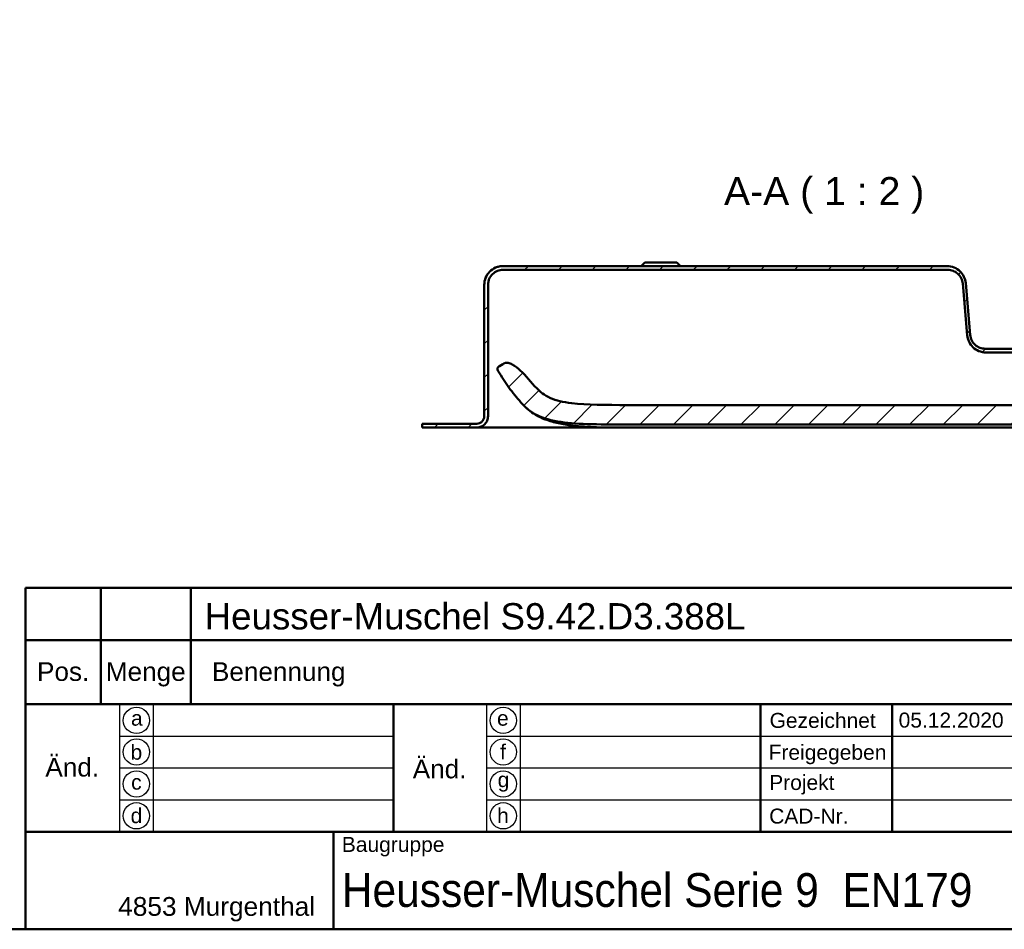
# Model space of a CAD drawing. Header units: millimetres. Extents: x 20 to 833, y 20 to 574.
# Tile 8 of 14: x 438 to 701, y 20 to 262. Entities that reach past the tile are written whole.
import ezdxf
from ezdxf.enums import TextEntityAlignment as Align

# ---------------------------------------------------------------- set-up
doc = ezdxf.new("R2010")
doc.units = ezdxf.units.MM
doc.header["$LTSCALE"] = 2
doc.layers.add('Schraffur', color=179, linetype='Continuous', lineweight=9, true_color=0x1e1e47)
for name, color, linetype, lineweight in [('Sichtbare Kanten(DIN)', 7, 'Continuous', 50), ('Skizziergeometrie(DIN)', 7, 'Continuous', 50), ('Skizzierlinie(DIN)', 7, 'Continuous', 25), ('Symbole(DIN)', 7, 'Continuous', 25)]:
    doc.layers.add(name, color=color, linetype=linetype, lineweight=lineweight)
doc.styles.add('Aktuell-DIN', font='arial.ttf')
doc.styles.add('Aktuell-DINGroßer Text', font='arial.ttf')
doc.styles.add('Textstil10', font='arial.ttf')
doc.styles.add('Textstil41', font='arial.ttf', dxfattribs={"width": 0.8})
doc.styles.add('Textstil83', font='arial.ttf', dxfattribs={"width": 0.8})

# ---------------------------------------------------------------- blocks, each defined once
blk = doc.blocks.new('Ränder Standardrahmen')
at = {"layer": 'Skizziergeometrie(DIN)', "flags": 128}
blk.add_lwpolyline([(10, 10), (10, 287), (410, 287), (410, 10), (10, 10)], dxfattribs=at)
blk = doc.blocks.new('Schriftfelder Heusser')
at = {"layer": 'Skizziergeometrie(DIN)'}
for p, q in [((101, 229.92), (101, 236.92)), ((101, 236.92), (291, 236.92)), ((111, 229.92), (111, 236.92)), ((123, 229.92), (123, 236.92)), ((101, 191.42), (101, 229.92)), ((101, 229.92), (291, 229.92)), ((111, 229.92), (111, 221.42)), ((123, 229.92), (123, 221.42)), ((101, 221.42), (291, 221.42)), ((150, 221.42), (150, 204.42)), ((198.85, 221.42), (198.85, 204.42)), ((216.35, 221.42), (216.35, 204.42)), ((101, 204.42), (291, 204.42)), ((142, 204.42), (142, 191.42)), ((291, 191.42), (101, 191.42))]:
    blk.add_line(p, q, dxfattribs=at)
at = {"layer": 'Skizzierlinie(DIN)'}
for p, q in [((113.5, 221.42), (113.5, 204.42)), ((118, 221.42), (118, 204.42)), ((162.35, 221.42), (162.35, 204.42)), ((166.85, 221.42), (166.85, 204.42)), ((113.5, 217.17), (150, 217.17)), ((162.35, 217.17), (278, 217.17)), ((113.5, 212.92), (150, 212.92)), ((162.35, 212.92), (278, 212.92)), ((113.5, 208.67), (150, 208.67)), ((162.35, 208.67), (278, 208.67))]:
    blk.add_line(p, q, dxfattribs=at)
for centre in [(115.75, 219.25), (164.6, 219.25), (115.75, 215.04), (164.6, 215.04), (115.75, 210.79), (164.6, 210.79), (115.75, 206.54), (164.6, 206.54)]:
    blk.add_circle(centre, 1.75, dxfattribs=at)
at = {"layer": 'Symbole(DIN)', "color": 179, "true_color": 0x262659, "style": 'Aktuell-DIN'}
for s, insert, char_height, attachment_point in [('Pos.', (106, 227), 2.489, 2), ('Menge', (117, 227), 2.489, 2), ('Benennung', (125.81, 225.38), 2.489, 4), ('\\fArial|b0|i0;Gezeichnet', (200.05, 219.23), 2, 4), ('\\fArial|b0|i0;a', (115.81, 219.53), 2, 5), ('\\fArial|b0|i0;e', (164.54, 219.53), 2, 5), ('\\fArial|b0|i0;b', (115.75, 215), 2, 5), ('\\fArial|b0|i0;f', (164.55, 215.06), 2, 5), ('\\fArial|b0|i0;Freigegeben', (199.92, 216), 2, 1), ('\\fArial|b0|i0;c', (115.75, 211.01), 2, 5), ('\\fArial|b0|i0;g', (164.63, 211.05), 2, 5), ('\\fArial|b0|i0;Projekt', (200, 211.98), 2, 1), ('\\fArial|b0|i0;d', (115.76, 206.55), 2, 5), ('\\fArial|b0|i0;h', (164.55, 206.57), 2, 5), ('\\fArial|b0|i0;CAD-Nr.', (200, 207.5), 2, 1), ('\\fArial|b0|i0;\\H2.0000;Baugruppe', (143.1, 203.73), 2, 1), ('\\fArial|b0|i0;\\H2.5000;4853 Murgenthal', (113.33, 192.46), 2.5, 7)]:
    blk.add_mtext(s, dxfattribs=dict(at, insert=insert, char_height=char_height, attachment_point=attachment_point))
at = {"layer": 'Symbole(DIN)', "color": 179, "true_color": 0x262659, "char_height": 2.489, "width": 12.3494, "attachment_point": 5, "style": 'Aktuell-DIN'}
for insert in [(107.21, 213), (156.12, 212.76)]:
    blk.add_mtext('Änd.', dxfattribs=dict(at, insert=insert))
at = {"layer": 'Symbole(DIN)', "color": 7, "insert": (143.1, 196.62), "char_height": 4.5, "width": 90.18, "attachment_point": 4, "style": 'Aktuell-DIN'}
blk.add_mtext('\\fArial|b0|i0;\\W0.90;\\H4.5000;Heusser-Muschel Serie 9  EN179', dxfattribs=at)
at = {"layer": 'Symbole(DIN)', "color": 179, "true_color": 0x262659, "style": 'Textstil10'}
blk.add_attdef('ERSTELLUNGSDATUM_001', (217.23, 218.29), '', height=2, dxfattribs=at)
at = {"layer": 'Symbole(DIN)', "color": 179, "true_color": 0x262659}
for tag, height, style, p in [('AUTOR', 2.49, 'Aktuell-DIN', (240.03, 219.26)), ('KONTROLLDATUM', 2, 'Textstil10', (217.42, 215.04)), ('KONTROLLIERT_VON', 2, 'Textstil10', (239.98, 215.05))]:
    blk.add_attdef(tag, text='', height=height, dxfattribs=dict(at, style=style)).set_placement(p, align=Align.MIDDLE_LEFT)
at = {"layer": 'Symbole(DIN)', "color": 7, "style": 'Textstil83', "width": 0.8}
blk.add_attdef('Anfänglicher_Ansichtsmaßstab_001', (281.57, 213.34), '', height=2.3, dxfattribs=at)
at = {"layer": 'Symbole(DIN)', "color": 179, "true_color": 0x262659, "style": 'Textstil10'}
blk.add_attdef('PROJEKT', text='', height=2, dxfattribs=at).set_placement((217.77, 209.72), align=Align.BOTTOM_LEFT)
at = {"layer": 'Symbole(DIN)', "color": 7, "style": 'Textstil41', "width": 0.8}
blk.add_attdef('STATUS', text='', height=5, dxfattribs=at).set_placement((284.53, 195.86), align=Align.MIDDLE_CENTER)

msp = doc.modelspace()

# ---------------------------------------------------------------- hatches: boundary and pattern name
at = {"layer": 'Schraffur'}
h = msp.add_hatch(dxfattribs=at)
h.set_pattern_fill('ANSI31', color=256, scale=50.8, style=0)
h.set_pattern_definition([(45, (0, 0), (-4.49013, 4.49013), [])])
edge = h.paths.add_edge_path()
edge.add_spline(control_points=[(749.135, 173.709), (749.413, 173.709), (749.69, 173.681), (750.226, 173.568), (750.483, 173.486), (751.213, 173.168), (751.65, 172.864), (752.37, 172.117), (752.652, 171.684), (753.037, 170.732), (753.135, 170.225), (753.135, 169.709)], knot_values=[-0.6314442, -0.6314442, -0.6314442, -0.6314442, -0.5478443, -0.5478443, -0.4667749, -0.4667749, -0.3085769, -0.3085769, -0.1547676, -0.1547676, 0, 0, 0, 0], degree=3, periodic=0)
edge.add_line((753.135, 169.709), (753.135, 156.709))
edge.add_spline(control_points=[(753.135, 156.709), (753.135, 156.5), (753.156, 156.293), (753.241, 155.891), (753.302, 155.698), (753.541, 155.15), (753.769, 154.823), (754.329, 154.283), (754.654, 154.071), (755.367, 153.782), (755.748, 153.709), (756.135, 153.709)], knot_values=[-0.4735831, -0.4735831, -0.4735831, -0.4735831, -0.4108832, -0.4108832, -0.3500812, -0.3500812, -0.2314327, -0.2314327, -0.1160757, -0.1160757, -0.0000071, -0.0000071, -0.0000071, -0.0000071], degree=3, periodic=0)
edge.add_line((756.135, 153.709), (759.635, 153.709))
edge.add_line((759.635, 153.709), (759.635, 154.679))
edge.add_line((759.635, 154.679), (758.635, 154.679))
edge.add_line((758.635, 154.679), (758.635, 154.709))
edge.add_line((758.635, 154.709), (756.135, 154.709))
edge.add_spline(control_points=[(756.135, 154.709), (755.995, 154.709), (755.857, 154.723), (755.589, 154.78), (755.46, 154.821), (755.095, 154.98), (754.877, 155.132), (754.517, 155.505), (754.376, 155.722), (754.184, 156.197), (754.135, 156.451), (754.135, 156.709)], knot_values=[-0.3157143, -0.3157143, -0.3157143, -0.3157143, -0.2739221, -0.2739221, -0.2333875, -0.2333875, -0.1542884, -0.1542884, -0.0773838, -0.0773838, 0, 0, 0, 0], degree=3, periodic=0)
edge.add_line((754.135, 156.709), (754.135, 169.709))
edge.add_spline(control_points=[(754.135, 169.709), (754.135, 170.057), (754.099, 170.403), (753.958, 171.073), (753.855, 171.395), (753.458, 172.307), (753.078, 172.853), (752.144, 173.753), (751.603, 174.105), (750.414, 174.587), (749.78, 174.709), (749.135, 174.709)], knot_values=[-0.7893052, -0.7893052, -0.7893052, -0.7893052, -0.6848053, -0.6848053, -0.5834686, -0.5834686, -0.3857211, -0.3857211, -0.1934595, -0.1934595, 0, 0, 0, 0], degree=3, periodic=0)
edge.add_line((749.135, 174.709), (740.135, 174.709))
edge.add_line((740.135, 174.709), (740.135, 176.209))
edge.add_line((740.135, 176.209), (739.635, 176.209))
edge.add_line((739.635, 176.209), (739.635, 172.909))
edge.add_line((739.635, 172.909), (739.135, 172.909))
edge.add_line((739.135, 172.909), (739.135, 173.709))
edge.add_line((739.135, 173.709), (736.135, 173.709))
edge.add_line((736.135, 173.709), (736.135, 172.909))
edge.add_line((736.135, 172.909), (736.885, 172.909))
edge.add_line((736.885, 172.909), (736.685, 172.709))
edge.add_line((736.685, 172.709), (736.685, 167.909))
edge.add_line((736.685, 167.909), (736.885, 167.709))
edge.add_line((736.885, 167.709), (736.635, 167.709))
edge.add_line((736.635, 167.709), (736.635, 172.509))
edge.add_line((736.635, 172.509), (736.435, 172.709))
edge.add_line((736.435, 172.709), (735.335, 172.709))
edge.add_line((735.335, 172.709), (735.135, 172.509))
edge.add_line((735.135, 172.509), (735.135, 173.909))
edge.add_line((735.135, 173.909), (736.885, 173.909))
edge.add_line((736.885, 173.909), (736.885, 174.809))
edge.add_line((736.885, 174.809), (734.685, 174.809))
edge.add_line((734.685, 174.809), (734.685, 173.909))
edge.add_line((734.685, 173.909), (734.235, 173.909))
edge.add_line((734.235, 173.909), (734.235, 175.009))
edge.add_line((734.235, 175.009), (735.135, 175.009))
edge.add_line((735.135, 175.009), (735.135, 175.709))
edge.add_line((735.135, 175.709), (734.135, 176.709))
edge.add_line((734.135, 176.709), (731.685, 176.709))
edge.add_line((731.685, 176.709), (731.685, 164.709))
edge.add_line((731.685, 164.709), (742.258, 164.709))
edge.add_spline(control_points=[(742.258, 164.709), (742.272, 164.709), (742.286, 164.71), (742.313, 164.716), (742.326, 164.72), (742.362, 164.736), (742.384, 164.751), (742.42, 164.788), (742.434, 164.81), (742.453, 164.858), (742.458, 164.883), (742.458, 164.909)], knot_values=[-0.0315719, -0.0315719, -0.0315719, -0.0315719, -0.0273918, -0.0273918, -0.0233382, -0.0233382, -0.0154284, -0.0154284, -0.0077381, -0.0077381, 0, 0, 0, 0], degree=3, periodic=0)
edge.add_line((742.458, 164.909), (742.458, 173.21))
edge.add_line((742.458, 173.21), (741.574, 173.21))
edge.add_line((741.574, 173.21), (741.574, 166.709))
edge.add_line((741.574, 166.709), (738.435, 166.709))
edge.add_line((738.435, 166.709), (738.635, 166.909))
edge.add_line((738.635, 166.909), (738.635, 167.509))
edge.add_line((738.635, 167.509), (738.435, 167.709))
edge.add_line((738.435, 167.709), (738.735, 167.709))
edge.add_line((738.735, 167.709), (738.735, 167.209))
edge.add_line((738.735, 167.209), (738.835, 167.109))
edge.add_line((738.835, 167.109), (740.935, 167.109))
edge.add_line((740.935, 167.109), (741.135, 167.309))
edge.add_line((741.135, 167.309), (741.135, 173.709))
edge.add_line((741.135, 173.709), (749.135, 173.709))
h.paths.add_polyline_path([(735.135, 166.909), (735.335, 166.709), (735.135, 166.709)], flags=0)
edge = h.paths.add_edge_path()
edge.add_spline(control_points=[(563.135, 191.709), (563.135, 191.987), (563.163, 192.264), (563.276, 192.8), (563.358, 193.058), (563.676, 193.788), (563.98, 194.224), (564.727, 194.944), (565.16, 195.226), (566.111, 195.611), (566.619, 195.709), (567.135, 195.709)], knot_values=[-0.6314442, -0.6314442, -0.6314442, -0.6314442, -0.5478443, -0.5478443, -0.4667749, -0.4667749, -0.3085769, -0.3085769, -0.1547676, -0.1547676, 0, 0, 0, 0], degree=3, periodic=0)
edge.add_line((567.135, 195.709), (685.537, 195.709))
edge.add_spline(control_points=[(685.537, 195.709), (686.025, 195.709), (686.505, 195.621), (687.4, 195.281), (687.807, 195.036), (688.549, 194.391), (688.869, 193.982), (689.336, 193.067), (689.477, 192.571), (689.522, 192.058)], knot_values=[-0.5965767, -0.5965767, -0.5965767, -0.5965767, -0.4502726, -0.4502726, -0.3087981, -0.3087981, -0.1544759, -0.1544759, 0, 0, 0, 0], degree=3, periodic=0)
edge.add_line((689.522, 192.058), (690.728, 178.273))
edge.add_spline(control_points=[(690.728, 178.273), (690.781, 177.666), (690.942, 177.077), (691.464, 176), (691.813, 175.52), (692.698, 174.666), (693.241, 174.313), (694.432, 173.831), (695.065, 173.709), (695.709, 173.709)], knot_values=[-0.7457209, -0.7457209, -0.7457209, -0.7457209, -0.5628408, -0.5628408, -0.3859976, -0.3859976, -0.1930948, -0.1930948, 0, 0, 0, 0], degree=3, periodic=0)
edge.add_line((695.709, 173.709), (713.135, 173.709))
edge.add_line((713.135, 173.709), (713.135, 167.309))
edge.add_line((713.135, 167.309), (713.335, 167.109))
edge.add_line((713.335, 167.109), (715.435, 167.109))
edge.add_line((715.435, 167.109), (715.535, 167.209))
edge.add_line((715.535, 167.209), (715.535, 167.709))
edge.add_line((715.535, 167.709), (715.835, 167.709))
edge.add_line((715.835, 167.709), (715.635, 167.509))
edge.add_line((715.635, 167.509), (715.635, 166.909))
edge.add_line((715.635, 166.909), (715.835, 166.709))
edge.add_line((715.835, 166.709), (712.974, 166.709))
edge.add_line((712.974, 166.709), (712.974, 173.21))
edge.add_line((712.974, 173.21), (712.271, 173.21))
edge.add_line((712.271, 173.21), (712.271, 165.698))
edge.add_spline(control_points=[(712.271, 165.698), (712.271, 164.571), (712.271, 163.488), (711.907, 162.105), (711.739, 161.691), (711.253, 160.972), (710.96, 160.685), (710.17, 160.167), (709.674, 159.992), (708.278, 159.698), (707.296, 159.698), (706.272, 159.698)], knot_values=[-1.1173827, -1.1173827, -1.1173827, -1.1173827, -0.7826773, -0.7826773, -0.6296804, -0.6296804, -0.4865248, -0.4865248, -0.3073079, -0.3073079, 0, 0, 0, 0], degree=3, periodic=0)
edge.add_line((706.272, 159.698), (600.42, 159.698))
edge.add_spline(control_points=[(600.42, 159.698), (594.407, 159.698), (589.41, 159.698), (583.087, 160.479), (581.249, 160.922), (577.999, 162.32), (576.983, 163.248), (576.111, 164.146)], knot_values=[-1.2266395, -1.2266395, -1.2266395, -1.2266395, -0.691815, -0.691815, -0.3753769, -0.3753769, 0, 0, 0, 0], degree=3, periodic=0)
edge.add_spline(control_points=[(576.111, 164.146), (574.588, 165.716), (573.227, 167.493), (571.143, 169.451), (570.372, 170.103), (569.219, 170.698), (568.839, 170.849), (568.141, 170.961), (567.91, 170.937), (567.464, 170.839), (567.263, 170.716), (567.091, 170.611)], knot_values=[-0.5002157, -0.5002157, -0.5002157, -0.5002157, -0.239433, -0.239433, -0.1386584, -0.1386584, -0.0961606, -0.0961606, -0.0604717, -0.0604717, 0, 0, 0, 0], degree=3, periodic=0)
edge.add_line((567.091, 170.611), (566.224, 170.081))
edge.add_spline(control_points=[(566.224, 170.081), (566.073, 169.989), (565.919, 169.895), (565.753, 169.726), (565.708, 169.667), (565.646, 169.538), (565.63, 169.473), (565.622, 169.317), (565.639, 169.231), (565.712, 169.006), (565.793, 168.864), (565.873, 168.726)], knot_values=[-0.173679, -0.173679, -0.173679, -0.173679, -0.1215687, -0.1215687, -0.0978776, -0.0978776, -0.0757948, -0.0757948, -0.0479673, -0.0479673, -0.0000083, -0.0000083, -0.0000083, -0.0000083], degree=3, periodic=0)
edge.add_spline(control_points=[(565.873, 168.726), (566.733, 167.228), (567.669, 165.778), (569.686, 162.991), (570.761, 161.659), (571.908, 160.386)], knot_values=[-1.0323292, -1.0323292, -1.0323292, -1.0323292, -0.5141271, -0.5141271, 0, 0, 0, 0], degree=3, periodic=0)
edge.add_spline(control_points=[(571.908, 160.386), (572.828, 159.363), (573.917, 158.241), (577.243, 156.384), (579.183, 155.746), (586.193, 154.525), (592.047, 154.525), (600.42, 154.525)], knot_values=[-5.3413361, -5.3413361, -5.3413361, -5.3413361, -3.87583, -3.87583, -2.5120678, -2.5120678, 0, 0, 0, 0], degree=3, periodic=0)
edge.add_line((600.42, 154.525), (727.274, 154.525))
edge.add_spline(control_points=[(727.274, 154.525), (728.454, 154.525), (729.633, 154.522), (731.9, 154.542), (733.144, 154.565), (734.276, 154.638)], knot_values=[-0.7098031, -0.7098031, -0.7098031, -0.7098031, -0.3402859, -0.3402859, 0, 0, 0, 0], degree=3, periodic=0)
edge.add_spline(control_points=[(734.276, 154.638), (734.765, 154.67), (735.257, 154.712), (736.182, 154.816), (736.623, 154.877), (737.058, 154.953)], knot_values=[-0.2798728, -0.2798728, -0.2798728, -0.2798728, -0.1329255, -0.1329255, -0.0006485, -0.0006485, -0.0006485, -0.0006485], degree=3, periodic=0)
edge.add_spline(control_points=[(737.058, 154.953), (737.654, 155.056), (738.283, 155.193), (739.563, 155.397), (740.198, 155.464), (740.835, 155.444)], knot_values=[-0.3871808, -0.3871808, -0.3871808, -0.3871808, -0.1911567, -0.1911567, -0.0000253, -0.0000253, -0.0000253, -0.0000253], degree=3, periodic=0)
edge.add_spline(control_points=[(740.835, 155.444), (740.894, 155.442), (740.94, 155.44), (741.035, 155.458), (741.077, 155.477), (741.13, 155.501)], knot_values=[-0.0353068, -0.0353068, -0.0353068, -0.0353068, -0.0174814, -0.0174814, 0, 0, 0, 0], degree=3, periodic=0)
edge.add_line((741.13, 155.501), (741.698, 155.757))
edge.add_spline(control_points=[(741.698, 155.757), (741.836, 155.819), (741.971, 155.88), (742.167, 156.008), (742.234, 156.066), (742.347, 156.208), (742.386, 156.289), (742.458, 156.545), (742.458, 156.736), (742.458, 156.933)], knot_values=[-0.1648838, -0.1648838, -0.1648838, -0.1648838, -0.1216166, -0.1216166, -0.0914552, -0.0914552, -0.0593217, -0.0593217, -0.0000025, -0.0000025, -0.0000025, -0.0000025], degree=3, periodic=0)
edge.add_line((742.458, 156.933), (742.458, 158.509))
edge.add_spline(control_points=[(742.458, 158.509), (742.458, 158.523), (742.457, 158.537), (742.451, 158.564), (742.447, 158.577), (742.431, 158.613), (742.416, 158.635), (742.379, 158.671), (742.357, 158.685), (742.309, 158.704), (742.284, 158.709), (742.258, 158.709)], knot_values=[-0.0315719, -0.0315719, -0.0315719, -0.0315719, -0.0273922, -0.0273922, -0.0233389, -0.0233389, -0.0154291, -0.0154291, -0.0077385, -0.0077385, 0, 0, 0, 0], degree=3, periodic=0)
edge.add_line((742.258, 158.709), (731.685, 158.709))
edge.add_line((731.685, 158.709), (731.685, 156.709))
edge.add_line((731.685, 156.709), (722.585, 156.709))
edge.add_line((722.585, 156.709), (722.585, 176.709))
edge.add_line((722.585, 176.709), (720.135, 176.709))
edge.add_line((720.135, 176.709), (719.135, 175.709))
edge.add_line((719.135, 175.709), (719.135, 175.009))
edge.add_line((719.135, 175.009), (720.035, 175.009))
edge.add_line((720.035, 175.009), (720.035, 173.909))
edge.add_line((720.035, 173.909), (719.135, 173.909))
edge.add_line((719.135, 173.909), (719.135, 172.509))
edge.add_line((719.135, 172.509), (718.935, 172.709))
edge.add_line((718.935, 172.709), (717.835, 172.709))
edge.add_line((717.835, 172.709), (717.635, 172.509))
edge.add_line((717.635, 172.509), (717.635, 167.709))
edge.add_line((717.635, 167.709), (717.385, 167.709))
edge.add_line((717.385, 167.709), (717.585, 167.909))
edge.add_line((717.585, 167.909), (717.585, 172.709))
edge.add_line((717.585, 172.709), (717.385, 172.909))
edge.add_line((717.385, 172.909), (718.135, 172.909))
edge.add_line((718.135, 172.909), (718.135, 173.709))
edge.add_line((718.135, 173.709), (715.135, 173.709))
edge.add_line((715.135, 173.709), (715.135, 172.909))
edge.add_line((715.135, 172.909), (714.635, 172.909))
edge.add_line((714.635, 172.909), (714.635, 176.209))
edge.add_line((714.635, 176.209), (714.135, 176.209))
edge.add_line((714.135, 176.209), (714.135, 174.709))
edge.add_line((714.135, 174.709), (695.505, 174.709))
edge.add_spline(control_points=[(695.505, 174.709), (695.016, 174.709), (694.534, 174.797), (693.637, 175.14), (693.23, 175.386), (692.488, 176.034), (692.169, 176.443), (691.704, 177.359), (691.564, 177.855), (691.52, 178.368)], knot_values=[-0.5973968, -0.5973968, -0.5973968, -0.5973968, -0.4506663, -0.4506663, -0.3087924, -0.3087924, -0.1544816, -0.1544816, 0, 0, 0, 0], degree=3, periodic=0)
edge.add_line((691.52, 178.368), (690.343, 192.135))
edge.add_spline(control_points=[(690.343, 192.135), (690.291, 192.744), (690.13, 193.335), (689.608, 194.415), (689.259, 194.897), (688.373, 195.752), (687.829, 196.106), (686.639, 196.587), (686.005, 196.709), (685.361, 196.709)], knot_values=[-0.7467461, -0.7467461, -0.7467461, -0.7467461, -0.5633329, -0.5633329, -0.3859905, -0.3859905, -0.193102, -0.193102, 0, 0, 0, 0], degree=3, periodic=0)
edge.add_line((685.361, 196.709), (567.135, 196.709))
edge.add_spline(control_points=[(567.135, 196.709), (566.787, 196.709), (566.441, 196.674), (565.77, 196.533), (565.449, 196.43), (564.537, 196.032), (563.991, 195.652), (563.091, 194.719), (562.738, 194.177), (562.257, 192.988), (562.135, 192.354), (562.135, 191.709)], knot_values=[-0.7893052, -0.7893052, -0.7893052, -0.7893052, -0.6848053, -0.6848053, -0.5834686, -0.5834686, -0.3857211, -0.3857211, -0.1934595, -0.1934595, 0, 0, 0, 0], degree=3, periodic=0)
edge.add_line((562.135, 191.709), (562.135, 156.709))
edge.add_spline(control_points=[(562.135, 156.709), (562.135, 156.57), (562.12, 156.431), (562.064, 156.163), (562.023, 156.035), (561.864, 155.67), (561.712, 155.452), (561.339, 155.092), (561.122, 154.951), (560.646, 154.758), (560.393, 154.709), (560.135, 154.709)], knot_values=[-0.3157221, -0.3157221, -0.3157221, -0.3157221, -0.2739221, -0.2739221, -0.2333875, -0.2333875, -0.1542884, -0.1542884, -0.0773838, -0.0773838, -0.000002, -0.000002, -0.000002, -0.000002], degree=3, periodic=0)
edge.add_line((560.135, 154.709), (545.635, 154.709))
edge.add_line((545.635, 154.709), (545.635, 153.709))
edge.add_line((545.635, 153.709), (560.135, 153.709))
edge.add_spline(control_points=[(560.135, 153.709), (560.343, 153.709), (560.551, 153.73), (560.953, 153.815), (561.146, 153.877), (561.693, 154.115), (562.021, 154.343), (562.561, 154.903), (562.772, 155.228), (563.061, 155.942), (563.135, 156.322), (563.135, 156.709)], knot_values=[-0.4735814, -0.4735814, -0.4735814, -0.4735814, -0.4108832, -0.4108832, -0.3500812, -0.3500812, -0.2314327, -0.2314327, -0.1160757, -0.1160757, 0, 0, 0, 0], degree=3, periodic=0)
edge.add_line((563.135, 156.709), (563.135, 191.709))
h.paths.add_polyline_path([(718.935, 166.709), (719.135, 166.909), (719.135, 166.709)], flags=0)

# ---------------------------------------------------------------- linework, layer by layer
at = {"layer": 'Sichtbare Kanten(DIN)'}
for p, q in [((685.361, 196.709), (567.135, 196.709)), ((604.885, 197.709), (603.885, 196.709)), ((604.885, 197.709), (613.385, 197.709)), ((613.385, 197.709), (614.385, 196.709)), ((567.135, 195.709), (685.537, 195.709)), ((562.135, 191.709), (562.135, 156.709)), ((562.135, 156.709), (562.135, 191.709)), ((563.135, 156.709), (563.135, 191.709)), ((689.522, 192.058), (690.728, 178.273)), ((691.52, 178.368), (690.343, 192.135)), ((714.135, 174.709), (695.505, 174.709)), ((695.709, 173.709), (713.135, 173.709)), ((567.091, 170.611), (566.224, 170.081)), ((706.272, 159.698), (600.42, 159.698)), ((560.135, 154.709), (545.635, 154.709)), ((545.635, 154.709), (545.635, 153.709)), ((562.135, 156.709), (562.135, 156.709)), ((545.635, 154.679), (545.635, 154.679)), ((545.635, 153.709), (545.635, 154.679)), ((545.635, 153.709), (560.135, 153.709)), ((560.159, 153.709), (585.673, 153.709)), ((585.673, 153.709), (730.596, 153.709)), ((600.42, 154.525), (727.274, 154.525))]:
    msp.add_line(p, q, dxfattribs=at)
for points, degree, knots in [([(567.135, 196.709), (566.787, 196.709), (566.441, 196.674), (565.77, 196.533), (565.449, 196.43), (564.537, 196.032), (563.991, 195.652), (563.091, 194.719), (562.738, 194.177), (562.257, 192.988), (562.135, 192.354), (562.135, 191.709)], 3, [-0.78930523, -0.78930523, -0.78930523, -0.78930523, -0.68480532, -0.68480532, -0.58346864, -0.58346864, -0.38572109, -0.38572109, -0.19345948, -0.19345948, 0, 0, 0, 0]), ([(690.343, 192.135), (690.291, 192.744), (690.13, 193.335), (689.608, 194.415), (689.259, 194.897), (688.373, 195.752), (687.829, 196.106), (686.639, 196.587), (686.005, 196.709), (685.361, 196.709)], 3, [-0.74674606, -0.74674606, -0.74674606, -0.74674606, -0.56333292, -0.56333292, -0.38599047, -0.38599047, -0.19310203, -0.19310203, -0.00000002, -0.00000002, -0.00000002, -0.00000002]), ([(563.135, 191.709), (563.135, 191.987), (563.163, 192.264), (563.276, 192.8), (563.358, 193.058), (563.676, 193.788), (563.98, 194.224), (564.727, 194.944), (565.16, 195.226), (566.111, 195.611), (566.619, 195.709), (567.135, 195.709)], 3, [-0.63144419, -0.63144419, -0.63144419, -0.63144419, -0.54784426, -0.54784426, -0.46677491, -0.46677491, -0.30857687, -0.30857687, -0.15476759, -0.15476759, 0, 0, 0, 0]), ([(685.537, 195.709), (686.025, 195.709), (686.505, 195.621), (687.4, 195.281), (687.807, 195.036), (688.549, 194.391), (688.869, 193.982), (689.336, 193.067), (689.477, 192.571), (689.522, 192.058)], 3, [-0.59657674, -0.59657674, -0.59657674, -0.59657674, -0.45027262, -0.45027262, -0.30879806, -0.30879806, -0.15447588, -0.15447588, 0, 0, 0, 0]), ([(695.505, 174.709), (695.016, 174.709), (694.534, 174.797), (693.637, 175.14), (693.23, 175.386), (692.488, 176.034), (692.169, 176.443), (691.704, 177.359), (691.564, 177.855), (691.52, 178.368)], 3, [-0.59739683, -0.59739683, -0.59739683, -0.59739683, -0.45066634, -0.45066634, -0.30879238, -0.30879238, -0.15448162, -0.15448162, 0, 0, 0, 0]), ([(690.728, 178.273), (690.781, 177.666), (690.942, 177.077), (691.464, 176), (691.813, 175.52), (692.698, 174.666), (693.241, 174.313), (694.432, 173.831), (695.065, 173.709), (695.709, 173.709)], 3, [-0.74572093, -0.74572093, -0.74572093, -0.74572093, -0.56284077, -0.56284077, -0.38599757, -0.38599757, -0.19309485, -0.19309485, 0, 0, 0, 0]), ([(576.111, 164.146), (574.588, 165.716), (573.227, 167.493), (571.143, 169.451), (570.372, 170.103), (569.219, 170.698), (568.839, 170.849), (568.141, 170.961), (567.91, 170.937), (567.464, 170.839), (567.263, 170.716), (567.091, 170.611)], 3, [-0.50021574, -0.50021574, -0.50021574, -0.50021574, -0.23943298, -0.23943298, -0.13865835, -0.13865835, -0.09616056, -0.09616056, -0.06047166, -0.06047166, 0, 0, 0, 0]), ([(566.224, 170.081), (566.073, 169.989), (565.919, 169.895), (565.753, 169.726), (565.708, 169.667), (565.646, 169.538), (565.63, 169.473), (565.622, 169.317), (565.639, 169.231), (565.712, 169.006), (565.793, 168.864), (565.873, 168.726)], 3, [-0.17367895, -0.17367895, -0.17367895, -0.17367895, -0.12156866, -0.12156866, -0.09787758, -0.09787758, -0.07579482, -0.07579482, -0.04796725, -0.04796725, -0.00000831, -0.00000831, -0.00000831, -0.00000831]), ([(565.873, 168.726), (566.733, 167.228), (567.669, 165.778), (569.686, 162.991), (570.761, 161.659), (571.908, 160.386)], 3, [-1.0323292, -1.0323292, -1.0323292, -1.0323292, -0.5141271, -0.5141271, 0, 0, 0, 0]), ([(600.42, 159.698), (594.407, 159.698), (589.41, 159.698), (583.087, 160.479), (581.249, 160.922), (577.999, 162.32), (576.983, 163.248), (576.111, 164.146)], 3, [-1.2266395, -1.2266395, -1.2266395, -1.2266395, -0.691815, -0.691815, -0.3753769, -0.3753769, 0, 0, 0, 0]), ([(571.908, 160.386), (572.828, 159.363), (573.917, 158.241), (577.243, 156.384), (579.183, 155.746), (586.193, 154.525), (592.047, 154.525), (600.42, 154.525)], 3, [-5.3413361, -5.3413361, -5.3413361, -5.3413361, -3.87583, -3.87583, -2.5120678, -2.5120678, 0, 0, 0, 0]), ([(572.35, 159.904), (573.347, 158.844), (574.488, 157.867), (575.746, 157.116), (576.574, 156.621), (577.446, 156.211), (578.343, 155.867), (578.921, 155.645), (579.509, 155.451), (580.103, 155.279), (580.698, 155.107), (581.299, 154.958), (581.904, 154.827), (582.509, 154.696), (583.117, 154.583), (583.728, 154.485), (584.339, 154.386), (584.952, 154.302), (585.566, 154.229), (589.867, 153.721), (594.225, 153.716), (598.563, 153.711), (599.182, 153.71), (599.802, 153.71), (600.42, 153.71)], 3, [0.0656897, 0.0656897, 0.0656897, 0.0656897, 0.5045898, 0.5045898, 0.5045898, 0.7934328, 0.7934328, 0.7934328, 0.979333, 0.979333, 0.979333, 1.1652333, 1.1652333, 1.1652333, 1.3511335, 1.3511335, 1.3511335, 1.5370338, 1.5370338, 1.5370338, 2.8383356, 2.8383356, 2.8383356, 3.024121, 3.024121, 3.024121, 3.024121]), ([(562.135, 156.709), (562.135, 156.57), (562.12, 156.431), (562.064, 156.163), (562.023, 156.035), (561.864, 155.67), (561.712, 155.452), (561.339, 155.092), (561.122, 154.951), (560.646, 154.758), (560.393, 154.709), (560.135, 154.709)], 3, [-0.31572209, -0.31572209, -0.31572209, -0.31572209, -0.27392213, -0.27392213, -0.23338746, -0.23338746, -0.15428844, -0.15428844, -0.07738379, -0.07738379, -0.00000195, -0.00000195, -0.00000195, -0.00000195]), ([(560.135, 153.709), (560.343, 153.709), (560.551, 153.73), (560.953, 153.815), (561.146, 153.877), (561.693, 154.115), (562.021, 154.343), (562.561, 154.903), (562.772, 155.228), (563.061, 155.942), (563.135, 156.322), (563.135, 156.709)], 3, [-0.47358135, -0.47358135, -0.47358135, -0.47358135, -0.41088319, -0.41088319, -0.35008119, -0.35008119, -0.23143265, -0.23143265, -0.11607569, -0.11607569, 0, 0, 0, 0]), ([(560.135, 153.709), (560.135, 153.709), (560.135, 153.709), (560.135, 153.709), (560.135, 153.709), (560.135, 153.709), (560.136, 153.709), (560.139, 153.709), (560.145, 153.709), (560.159, 153.709)], 3, [18.94311531, 18.94311531, 18.94311531, 18.94311531, 18.97893752, 18.97893752, 19.00893239, 19.00893239, 19.03892725, 19.03892725, 19.18890158, 19.18890158, 19.18890158, 19.18890158]), ([(600.421, 153.71), (600.421, 153.71), (602.007, 153.71), (605.178, 153.71), (611.519, 153.71), (621.032, 153.71), (633.722, 153.71), (647.989, 153.71), (663.842, 153.71), (679.708, 153.71), (695.565, 153.71), (708.241, 153.71), (717.794, 153.71), (724.127, 153.71), (727.272, 153.71)], 5, [0, 0, 0, 0, 0, 0, 0.0001149, 0.7929364, 1.585758, 3.1714011, 4.7570442, 6.3426873, 7.9283304, 9.5139735, 11.0996166, 12.6881676, 12.6881676, 12.6881676, 12.6881676, 12.6881676, 12.6881676])]:
    msp.add_open_spline(points, degree=degree, knots=knots, dxfattribs=at)

# ---------------------------------------------------------------- block references
at = {"xscale": 2, "yscale": 2, "zscale": 2}
msp.add_blockref('Ränder Standardrahmen', (0, 0), dxfattribs=at)
ref = msp.add_blockref('Schriftfelder Heusser', (238, -362.833), dxfattribs=dict(xscale=2, yscale=2, zscale=2))
ref.add_attrib('ERSTELLUNGSDATUM_001', '05.12.2020', (672.46, 73.748), dxfattribs={"layer": 'Symbole(DIN)', "color": 179, "true_color": 0x262659, "height": 4, "style": 'Textstil10'})

# ---------------------------------------------------------------- texts
at = {"layer": 'Symbole(DIN)', "color": 7, "insert": (625.961, 210.709), "char_height": 7.4676, "attachment_point": 7, "style": 'Aktuell-DINGroßer Text'}
msp.add_mtext('A-A ( 1 : 2 )', dxfattribs=at)
at = {"layer": 'Symbole(DIN)', "color": 7, "insert": (487.659, 106.906), "char_height": 7, "width": 144.02821, "attachment_point": 1, "style": 'Aktuell-DIN'}
msp.add_mtext('{\\fArial|b0|i0;\\H7.0000;Heusser-Muschel S9.42.D3.388L}', dxfattribs=at)

doc.saveas('drawing.dxf')
